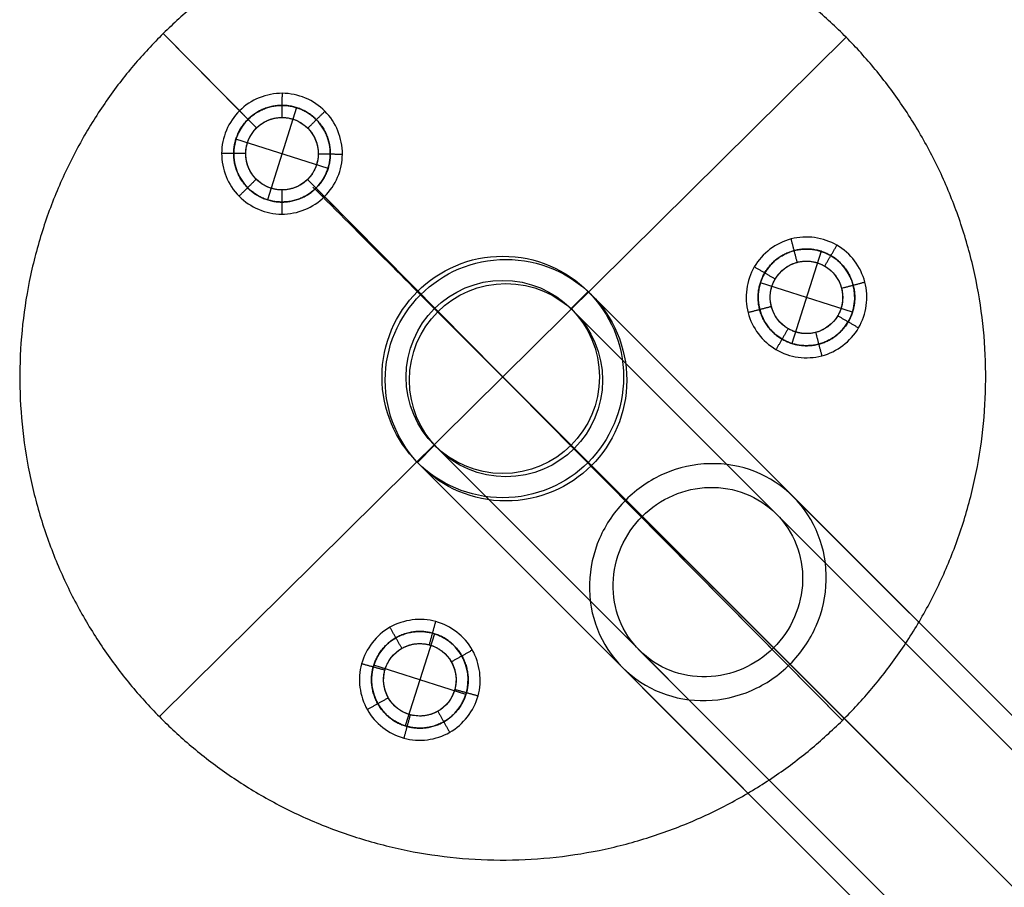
# Model space of a CAD drawing. Header units: millimetres. Extents: x -10999 to 11001, y -4500 to 4500.
# Tile 173 of 256: x 6905 to 7720, y -3392 to -2673. Entities that reach past the tile are written whole.
import ezdxf

# ---------------------------------------------------------------- set-up
doc = ezdxf.new("R2010")
doc.units = ezdxf.units.MM
doc.header["$MEASUREMENT"] = 0
doc.layers.add('Legs', color=7, linetype='Continuous', true_color=0x000000)
doc.layers.add('Tabletop', color=7, linetype='Continuous', true_color=0xd6d6d6)

msp = doc.modelspace()

# ---------------------------------------------------------------- linework, layer by layer
at = {"layer": 'Legs'}
for p, q in [((7020.56, -3250.25, 7154.06), (7589.39, -2687.73, 7154.06)), ((7020.56, -3250.25, 7174.06), (7589.39, -2687.73, 7174.06)), ((7087, -2748.57, 7154.06), (7023.71, -2684.58, 7154.06)), ((7101.06, -2762.79, 7174.06), (7023.71, -2684.58, 7174.06)), ((7586.23, -3253.41, 7174.06), (7143.25, -2805.45, 7174.06)), ((7586.23, -3253.41, 7154.06), (7157.33, -2819.69, 7154.06)), ((7234.26, -2898.28, 7123.96), (7234.26, -2898.28, 7154.06)), ((7234.26, -2898.28, 7154.06), (7248.4, -2912.42, 7154.06)), ((7236.93, -2900.95, 6864.56), (8180.94, -3844.96, 94.11)), ((7361.54, -2912.42, 7154.06), (7375.68, -2898.28, 7154.06)), ((7375.68, -2898.28, 7123.96), (7375.68, -2898.28, 7154.06)), ((7378.36, -2900.95, 6864.56), (8322.36, -3844.96, 94.11)), ((7248.4, -2912.42, 7123.96), (7248.4, -2912.42, 7154.06)), ((7251.08, -2915.1, 6864.56), (8195.08, -3859.1, 94.11)), ((7361.54, -2912.42, 7123.96), (7361.54, -2912.42, 7154.06)), ((7364.21, -2915.1, 6864.56), (8308.21, -3859.1, 94.11)), ((7304.97, -2968.99, 7123.96), (7304.97, -2968.99, 7154.06)), ((7307.64, -2971.66, 6864.56), (8251.65, -3915.67, 94.11)), ((7234.26, -3039.7, 7154.06), (7248.4, -3025.56, 7154.06)), ((7248.4, -3025.56, 7123.96), (7248.4, -3025.56, 7154.06)), ((7251.08, -3028.23, 6864.56), (8195.08, -3972.23, 94.11)), ((7361.54, -3025.56, 7123.96), (7361.54, -3025.56, 7154.06)), ((7361.54, -3025.56, 7154.06), (7375.68, -3039.7, 7154.06)), ((7364.21, -3028.23, 6864.56), (8308.21, -3972.23, 94.11)), ((7234.26, -3039.7, 7123.96), (7234.26, -3039.7, 7154.06)), ((7375.68, -3039.7, 7123.96), (7375.68, -3039.7, 7154.06)), ((7236.93, -3042.38, 6864.56), (8180.94, -3986.38, 94.11)), ((7378.36, -3042.38, 6864.56), (8322.36, -3986.38, 94.11)), ((7406.86, -3070.87, 4631.59), (8039.51, -3703.53, 94.11)), ((7545.55, -3068.15, 4651.16), (8180.94, -3703.53, 94.11)), ((7531.41, -3082.29, 4651.16), (8166.79, -3717.68, 94.11)), ((7420.45, -3084.47, 4635.5), (8053.66, -3717.68, 94.11)), ((7474.84, -3138.86, 4651.15), (8110.22, -3774.24, 94.11)), ((7418.27, -3195.43, 4651.14), (8053.66, -3830.81, 94.11)), ((7529.23, -3193.24, 4666.8), (8166.79, -3830.81, 94.11)), ((7404.13, -3209.57, 4651.14), (8039.51, -3844.96, 94.11)), ((7542.82, -3206.84, 4670.71), (8180.94, -3844.96, 94.11))]:
    msp.add_line(p, q, dxfattribs=at)
for centre, radius in [((7304.97, -2968.99, 7123.96), 100), ((7304.97, -2968.99, 7154.06), 100), ((7304.97, -2968.99, 7139.01), 100), ((7304.97, -2968.99, 6903.26), 100), ((7307.64, -2971.66, 6864.56), 100), ((7304.97, -2968.99, 7123.96), 80), ((7304.97, -2968.99, 7154.06), 80), ((7304.97, -2968.99, 7139.01), 80), ((7304.97, -2968.99, 6903.26), 80), ((7307.64, -2971.66, 6864.56), 80)]:
    msp.add_circle(centre, radius, dxfattribs=at)
at = {"layer": 'Legs', "extrusion": (0.707107, 0.707107, 2.74766e-16)}
for centre in [(-7364.79, 6903.26, 3066), (-7464.79, 6903.26, 3166), (-7384.79, 6903.26, 3066), (-7464.79, 6903.26, 3146), (-7464.79, 6903.26, 3066), (-7464.79, 6903.26, 2986), (-7544.79, 6903.26, 3066), (-7464.79, 6903.26, 2966), (-7564.79, 6903.26, 3066)]:
    msp.add_arc(centre, 200, 348.84534, 0, dxfattribs=at)
at = {"layer": 'Legs'}
for points, knots in [([(7023.71, -2684.58, 7154.06), (7308.13, -2403.32, 7154.06), (7589.39, -2687.73, 7154.06), (7870.65, -2972.15, 7154.06), (7586.23, -3253.41, 7154.06), (7301.82, -3534.67, 7154.06), (7020.56, -3250.25, 7154.06), (6739.3, -2965.84, 7154.06), (7023.71, -2684.58, 7154.06)], [0, 0, 0, 6.283185, 6.283185, 12.566371, 12.566371, 18.849556, 18.849556, 25.132741, 25.132741, 25.132741]), ([(7023.71, -2684.58, 7174.06), (7308.13, -2403.32, 7174.06), (7589.39, -2687.73, 7174.06), (7870.65, -2972.15, 7174.06), (7586.23, -3253.41, 7174.06), (7301.82, -3534.67, 7174.06), (7020.56, -3250.25, 7174.06), (6739.3, -2965.84, 7174.06), (7023.71, -2684.58, 7174.06)], [0, 0, 0, 6.283185, 6.283185, 12.566371, 12.566371, 18.849556, 18.849556, 25.132741, 25.132741, 25.132741]), ([(7023.71, -2684.58, 7164.06), (7308.13, -2403.32, 7164.06), (7589.39, -2687.73, 7164.06), (7870.65, -2972.15, 7164.06), (7586.23, -3253.41, 7164.06), (7301.82, -3534.67, 7164.06), (7020.56, -3250.25, 7164.06), (6739.3, -2965.84, 7164.06), (7023.71, -2684.58, 7164.06)], [0, 0, 0, 6.283185, 6.283185, 12.566371, 12.566371, 18.849556, 18.849556, 25.132741, 25.132741, 25.132741]), ([(7153.48, -2809.03, 7373.06), (7128.59, -2840.36, 7373.06), (7097.26, -2815.46, 7373.06), (7065.93, -2790.57, 7373.06), (7090.82, -2759.24, 7373.06), (7115.72, -2727.91, 7373.06), (7147.05, -2752.81, 7373.06), (7178.38, -2777.7, 7373.06), (7153.48, -2809.03, 7373.06)], [-1.885931, -1.885931, -1.885931, -1.414449, -1.414449, -0.942966, -0.942966, -0.471483, -0.471483, 0, 0, 0]), ([(7153.48, -2809.03, 7173.06), (7128.59, -2840.36, 7173.06), (7097.26, -2815.46, 7173.06), (7065.93, -2790.57, 7173.06), (7090.82, -2759.24, 7173.06), (7115.72, -2727.91, 7173.06), (7147.05, -2752.81, 7173.06), (7178.38, -2777.7, 7173.06), (7153.48, -2809.03, 7173.06)], [-1.885931, -1.885931, -1.885931, -1.414449, -1.414449, -0.942966, -0.942966, -0.471483, -0.471483, 0, 0, 0]), ([(7145.65, -2802.81, 7373.06), (7164.33, -2779.31, 7373.06), (7140.83, -2760.64, 7373.06), (7117.33, -2741.96, 7373.06), (7098.65, -2765.46, 7373.06), (7079.98, -2788.96, 7373.06), (7103.48, -2807.63, 7373.06), (7126.98, -2826.31, 7373.06), (7145.65, -2802.81, 7373.06)], [0, 0, 0, 0.471483, 0.471483, 0.942966, 0.942966, 1.414449, 1.414449, 1.885931, 1.885931, 1.885931]), ([(7145.65, -2802.81, 7173.06), (7164.33, -2779.31, 7173.06), (7140.83, -2760.64, 7173.06), (7117.33, -2741.96, 7173.06), (7098.65, -2765.46, 7173.06), (7079.98, -2788.96, 7173.06), (7103.48, -2807.63, 7173.06), (7126.98, -2826.31, 7173.06), (7145.65, -2802.81, 7173.06)], [0, 0, 0, 0.471483, 0.471483, 0.942966, 0.942966, 1.414449, 1.414449, 1.885931, 1.885931, 1.885931]), ([(7519.25, -2917.78, 7373.06), (7504.57, -2880.55, 7373.06), (7541.79, -2865.87, 7373.06), (7579.02, -2851.19, 7373.06), (7593.7, -2888.41, 7373.06), (7608.38, -2925.64, 7373.06), (7571.16, -2940.32, 7373.06), (7533.93, -2955, 7373.06), (7519.25, -2917.78, 7373.06)], [-1.885931, -1.885931, -1.885931, -1.414449, -1.414449, -0.942966, -0.942966, -0.471483, -0.471483, 0, 0, 0]), ([(7519.25, -2917.78, 7173.06), (7504.57, -2880.55, 7173.06), (7541.79, -2865.87, 7173.06), (7579.02, -2851.19, 7173.06), (7593.7, -2888.41, 7173.06), (7608.38, -2925.64, 7173.06), (7571.16, -2940.32, 7173.06), (7533.93, -2955, 7173.06), (7519.25, -2917.78, 7173.06)], [-1.885931, -1.885931, -1.885931, -1.414449, -1.414449, -0.942966, -0.942966, -0.471483, -0.471483, 0, 0, 0]), ([(7528.55, -2914.11, 7373.06), (7539.57, -2942.03, 7373.06), (7567.49, -2931.02, 7373.06), (7595.41, -2920, 7373.06), (7584.4, -2892.08, 7373.06), (7573.38, -2864.16, 7373.06), (7545.46, -2875.17, 7373.06), (7517.54, -2886.19, 7373.06), (7528.55, -2914.11, 7373.06)], [0, 0, 0, 0.471483, 0.471483, 0.942966, 0.942966, 1.414449, 1.414449, 1.885931, 1.885931, 1.885931]), ([(7528.55, -2914.11, 7173.06), (7539.57, -2942.03, 7173.06), (7567.49, -2931.02, 7173.06), (7595.41, -2920, 7173.06), (7584.4, -2892.08, 7173.06), (7573.38, -2864.16, 7173.06), (7545.46, -2875.17, 7173.06), (7517.54, -2886.19, 7173.06), (7528.55, -2914.11, 7173.06)], [0, 0, 0, 0.471483, 0.471483, 0.942966, 0.942966, 1.414449, 1.414449, 1.885931, 1.885931, 1.885931]), ([(7242.19, -3180.17, 7373.06), (7281.77, -3186.07, 7373.06), (7275.87, -3225.65, 7373.06), (7269.97, -3265.22, 7373.06), (7230.4, -3259.33, 7373.06), (7190.82, -3253.43, 7373.06), (7196.71, -3213.85, 7373.06), (7202.61, -3174.27, 7373.06), (7242.19, -3180.17, 7373.06)], [-1.885931, -1.885931, -1.885931, -1.414449, -1.414449, -0.942966, -0.942966, -0.471483, -0.471483, 0, 0, 0]), ([(7242.19, -3180.17, 7173.06), (7281.77, -3186.07, 7173.06), (7275.87, -3225.65, 7173.06), (7269.97, -3265.22, 7173.06), (7230.4, -3259.33, 7173.06), (7190.82, -3253.43, 7173.06), (7196.71, -3213.85, 7173.06), (7202.61, -3174.27, 7173.06), (7242.19, -3180.17, 7173.06)], [-1.885931, -1.885931, -1.885931, -1.414449, -1.414449, -0.942966, -0.942966, -0.471483, -0.471483, 0, 0, 0]), ([(7240.71, -3190.06, 7373.06), (7211.03, -3185.64, 7373.06), (7206.6, -3215.33, 7373.06), (7202.18, -3245.01, 7373.06), (7231.87, -3249.44, 7373.06), (7261.56, -3253.86, 7373.06), (7265.98, -3224.17, 7373.06), (7270.4, -3194.48, 7373.06), (7240.71, -3190.06, 7373.06)], [0, 0, 0, 0.471483, 0.471483, 0.942966, 0.942966, 1.414449, 1.414449, 1.885931, 1.885931, 1.885931]), ([(7240.71, -3190.06, 7173.06), (7211.03, -3185.64, 7173.06), (7206.6, -3215.33, 7173.06), (7202.18, -3245.01, 7173.06), (7231.87, -3249.44, 7173.06), (7261.56, -3253.86, 7173.06), (7265.98, -3224.17, 7173.06), (7270.4, -3194.48, 7173.06), (7240.71, -3190.06, 7173.06)], [0, 0, 0, 0.471483, 0.471483, 0.942966, 0.942966, 1.414449, 1.414449, 1.885931, 1.885931, 1.885931])]:
    msp.add_rational_spline(points, [1, 0.707106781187, 1, 0.707106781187, 1, 0.707106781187, 1, 0.707106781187, 1], degree=2, knots=knots, dxfattribs=at)
for points, degree in [([(7023.71, -2684.58, 7154.06), (7023.71, -2684.58, 7164.06), (7023.71, -2684.58, 7174.06)], 2), ([(7589.39, -2687.73, 7154.06), (7589.39, -2687.73, 7164.06), (7589.39, -2687.73, 7174.06)], 2), ([(7087, -2748.57, 7154.06), (7096.25, -2739.32, 7154.06), (7122.47, -2728.7, 7154.06), (7161.57, -2745.13, 7154.06), (7177.6, -2784.44, 7154.06), (7161.13, -2823.54, 7154.06), (7121.85, -2839.57, 7154.06), (7082.72, -2823.1, 7154.06), (7066.73, -2783.82, 7154.06), (7077.65, -2757.72, 7154.06), (7087, -2748.57, 7154.06)], 3), ([(7122.32, -2754.11, 7174.06), (7122.38, -2744.1, 7164.06), (7122.43, -2734.1, 7154.06)], 2), ([(7094.03, -2755.68, 7164.06), (7101.43, -2748.28, 7164.06), (7122.41, -2739.79, 7164.06), (7153.69, -2752.93, 7164.06), (7166.51, -2784.37, 7164.06), (7153.34, -2815.66, 7164.06), (7121.91, -2828.48, 7164.06), (7090.61, -2815.3, 7164.06), (7077.82, -2783.88, 7164.06), (7086.55, -2763, 7164.06), (7094.03, -2755.68, 7164.06)], 3), ([(7101.06, -2762.79, 7174.06), (7094.03, -2755.68, 7164.06), (7087, -2748.57, 7154.06)], 2), ([(7101.06, -2762.79, 7174.06), (7095.45, -2768.28, 7174.06), (7088.9, -2783.94, 7174.06), (7098.49, -2807.51, 7174.06), (7121.97, -2817.39, 7174.06), (7145.54, -2807.77, 7174.06), (7155.42, -2784.31, 7174.06), (7145.8, -2760.72, 7174.06), (7122.35, -2750.87, 7174.06), (7106.61, -2757.24, 7174.06), (7101.06, -2762.79, 7174.06)], 3), ([(7143.5, -2763.01, 7174.06), (7150.61, -2755.98, 7164.06), (7157.73, -2748.94, 7154.06)], 2), ([(7092.14, -2783.95, 7174.06), (7082.13, -2783.9, 7164.06), (7072.13, -2783.84, 7154.06)], 2), ([(7152.17, -2784.29, 7174.06), (7162.18, -2784.35, 7164.06), (7172.19, -2784.4, 7154.06)], 2), ([(7145.65, -2802.81, 7373.06), (7145.65, -2802.81, 7273.06), (7145.65, -2802.81, 7173.06)], 2), ([(7100.81, -2805.23, 7174.06), (7093.69, -2812.26, 7164.06), (7086.58, -2819.3, 7154.06)], 2), ([(7143.26, -2805.47, 7174.06), (7150.3, -2812.58, 7164.06), (7157.33, -2819.69, 7154.06)], 2), ([(7153.48, -2809.03, 7373.06), (7153.48, -2809.03, 7273.06), (7153.48, -2809.03, 7173.06)], 2), ([(7121.99, -2814.14, 7174.06), (7121.93, -2824.15, 7164.06), (7121.88, -2834.15, 7154.06)], 2), ([(7604.85, -2890.43, 7154.06), (7608.23, -2903.07, 7154.06), (7604.32, -2931.09, 7154.06), (7570.55, -2956.73, 7154.06), (7528.49, -2950.96, 7154.06), (7502.86, -2917.15, 7154.06), (7508.62, -2875.12, 7154.06), (7542.45, -2849.46, 7154.06), (7584.45, -2855.26, 7154.06), (7601.61, -2877.76, 7154.06), (7604.85, -2890.43, 7154.06)], 3), ([(7595.18, -2892.97, 7164.06), (7597.88, -2903.07, 7164.06), (7594.75, -2925.49, 7164.06), (7567.74, -2946.01, 7164.06), (7534.09, -2941.39, 7164.06), (7513.59, -2914.34, 7164.06), (7518.19, -2880.71, 7164.06), (7545.25, -2860.19, 7164.06), (7578.86, -2864.83, 7164.06), (7592.58, -2882.83, 7164.06), (7595.18, -2892.97, 7164.06)], 3), ([(7548.88, -2874.06, 7174.06), (7546.34, -2864.38, 7164.06), (7543.81, -2854.7, 7154.06)], 2), ([(7571.64, -2877.19, 7174.06), (7576.69, -2868.55, 7164.06), (7581.74, -2859.92, 7154.06)], 2), ([(7530.57, -2887.95, 7174.06), (7521.93, -2882.9, 7164.06), (7513.3, -2877.85, 7154.06)], 2), ([(7585.51, -2895.5, 7174.06), (7583.56, -2887.9, 7174.06), (7573.27, -2874.39, 7174.06), (7548.06, -2870.92, 7174.06), (7527.76, -2886.31, 7174.06), (7524.31, -2911.53, 7174.06), (7539.69, -2931.82, 7174.06), (7564.92, -2935.28, 7174.06), (7585.19, -2919.9, 7174.06), (7587.54, -2903.08, 7174.06), (7585.51, -2895.5, 7174.06)], 3), ([(7585.51, -2895.5, 7174.06), (7595.18, -2892.97, 7164.06), (7604.85, -2890.43, 7154.06)], 2), ([(7234.26, -2898.28, 7123.96), (7234.26, -2898.28, 7013.61), (7234.26, -2898.28, 6903.26)], 2), ([(7375.68, -2898.28, 7123.96), (7375.68, -2898.28, 7013.61), (7375.68, -2898.28, 6903.26)], 2), ([(7527.45, -2910.71, 7174.06), (7517.77, -2913.24, 7164.06), (7508.09, -2915.78, 7154.06)], 2), ([(7248.4, -2912.42, 7123.96), (7248.4, -2912.42, 7013.61), (7248.4, -2912.42, 6903.26)], 2), ([(7361.54, -2912.42, 7123.96), (7361.54, -2912.42, 7013.61), (7361.54, -2912.42, 6903.26)], 2), ([(7519.25, -2917.78, 7373.06), (7519.25, -2917.78, 7273.06), (7519.25, -2917.78, 7173.06)], 2), ([(7528.55, -2914.11, 7373.06), (7528.55, -2914.11, 7273.06), (7528.55, -2914.11, 7173.06)], 2), ([(7582.4, -2918.26, 7174.06), (7591.03, -2923.31, 7164.06), (7599.67, -2928.36, 7154.06)], 2), ([(7541.33, -2929.02, 7174.06), (7536.28, -2937.65, 7164.06), (7531.23, -2946.29, 7154.06)], 2), ([(7564.09, -2932.14, 7174.06), (7566.63, -2941.82, 7164.06), (7569.17, -2951.5, 7154.06)], 2), ([(7304.97, -2968.99, 7123.96), (7304.97, -2968.99, 7013.61), (7304.97, -2968.99, 6903.26)], 2), ([(7248.4, -3025.56, 7123.96), (7248.4, -3025.56, 7013.61), (7248.4, -3025.56, 6903.26)], 2), ([(7361.54, -3025.56, 7123.96), (7361.54, -3025.56, 7013.61), (7361.54, -3025.56, 6903.26)], 2), ([(7234.26, -3039.7, 7123.96), (7234.26, -3039.7, 7013.61), (7234.26, -3039.7, 6903.26)], 2), ([(7375.68, -3039.7, 7123.96), (7375.68, -3039.7, 7013.61), (7375.68, -3039.7, 6903.26)], 2), ([(7223.07, -3267.98, 7154.06), (7210.44, -3264.59, 7154.06), (7188.12, -3247.19, 7154.06), (7182.8, -3205.12, 7154.06), (7208.83, -3171.58, 7154.06), (7250.93, -3166.29, 7154.06), (7284.45, -3192.29, 7154.06), (7289.75, -3234.42, 7154.06), (7263.73, -3267.9, 7154.06), (7235.67, -3271.5, 7154.06), (7223.07, -3267.98, 7154.06)], 3), ([(7244.21, -3190.8, 7174.06), (7246.85, -3181.15, 7164.06), (7249.5, -3171.5, 7154.06)], 2), ([(7225.71, -3258.33, 7164.06), (7215.61, -3255.62, 7164.06), (7197.76, -3241.7, 7164.06), (7193.5, -3208.04, 7164.06), (7214.32, -3181.21, 7164.06), (7248, -3176.98, 7164.06), (7274.82, -3197.78, 7164.06), (7279.06, -3231.48, 7164.06), (7258.24, -3258.27, 7164.06), (7235.79, -3261.15, 7164.06), (7225.71, -3258.33, 7164.06)], 3), ([(7221.42, -3193.67, 7174.06), (7216.46, -3184.98, 7164.06), (7211.51, -3176.29, 7154.06)], 2), ([(7242.19, -3180.17, 7373.06), (7242.19, -3180.17, 7273.06), (7242.19, -3180.17, 7173.06)], 2), ([(7228.35, -3248.69, 7174.06), (7235.91, -3250.8, 7174.06), (7252.75, -3248.64, 7174.06), (7268.36, -3228.55, 7174.06), (7265.18, -3203.28, 7174.06), (7245.07, -3187.68, 7174.06), (7219.81, -3190.85, 7174.06), (7204.19, -3210.97, 7174.06), (7207.39, -3236.21, 7174.06), (7220.77, -3246.65, 7174.06), (7228.35, -3248.69, 7174.06)], 3), ([(7240.71, -3190.06, 7373.06), (7240.71, -3190.06, 7273.06), (7240.71, -3190.06, 7173.06)], 2), ([(7262.36, -3204.89, 7174.06), (7271.05, -3199.93, 7164.06), (7279.75, -3194.98, 7154.06)], 2), ([(7207.33, -3211.82, 7174.06), (7197.68, -3209.18, 7164.06), (7188.03, -3206.54, 7154.06)], 2), ([(7265.23, -3227.69, 7174.06), (7274.88, -3230.33, 7164.06), (7284.53, -3232.98, 7154.06)], 2), ([(7210.2, -3234.62, 7174.06), (7201.51, -3239.57, 7164.06), (7192.82, -3244.53, 7154.06)], 2), ([(7020.56, -3250.25, 7154.06), (7020.56, -3250.25, 7164.06), (7020.56, -3250.25, 7174.06)], 2), ([(7228.35, -3248.69, 7174.06), (7225.71, -3258.33, 7164.06), (7223.07, -3267.98, 7154.06)], 2), ([(7251.14, -3245.83, 7174.06), (7256.1, -3254.53, 7164.06), (7261.05, -3263.22, 7154.06)], 2), ([(7586.23, -3253.41, 7154.06), (7586.23, -3253.41, 7164.06), (7586.23, -3253.41, 7174.06)], 2)]:
    msp.add_open_spline(points, degree=degree, dxfattribs=at)
for points, knots in [([(7147.7, -2811.72, 5525.66), (7188.4, -2852.42, 5465.7), (7264.29, -2928.31, 5337.18), (7358.26, -3022.28, 5123.56), (7430.26, -3094.28, 4893.51), (7462.69, -3126.71, 4732.47), (7474.84, -3138.86, 4651.15)], [-10.02241, -10.02241, -10.02241, -10.02241, -7.529004, -5.011205, -2.493406, 0, 0, 0, 0]), ([(7545.55, -3068.15, 4651.16), (7563.81, -3086.41, 4656.42), (7573.55, -3111.42, 4661.42), (7572.57, -3150.34, 4666.87), (7569.72, -3163.07, 4668.29), (7559.39, -3186.83, 4670.22), (7552.01, -3197.66, 4670.71), (7542.82, -3206.84, 4670.71), (7533.64, -3216.02, 4670.71), (7522.81, -3223.41, 4670.22), (7499.05, -3233.74, 4668.28), (7486.32, -3236.59, 4666.86), (7447.41, -3237.58, 4661.4), (7422.39, -3227.84, 4656.4), (7404.13, -3209.57, 4651.14), (7385.86, -3191.3, 4645.89), (7376.12, -3166.29, 4640.89), (7377.11, -3127.37, 4635.43), (7379.96, -3114.64, 4634.01), (7390.28, -3090.89, 4632.08), (7397.67, -3080.06, 4631.59), (7406.86, -3070.87, 4631.59), (7416.04, -3061.69, 4631.59), (7426.87, -3054.3, 4632.09), (7450.63, -3043.97, 4634.02), (7463.35, -3041.12, 4635.44), (7502.27, -3040.14, 4640.9), (7527.28, -3049.88, 4645.91), (7545.55, -3068.15, 4651.16)], [0, 0, 0, 0, 0.795799, 0.795799, 1.188849, 1.188849, 1.581797, 1.581797, 1.581797, 1.974707, 1.974707, 2.367724, 2.367724, 3.163595, 3.163595, 3.163595, 3.959394, 3.959394, 4.352444, 4.352444, 4.745392, 4.745392, 4.745392, 5.138302, 5.138302, 5.531318, 5.531318, 6.32719, 6.32719, 6.32719, 6.32719]), ([(7531.41, -3082.29, 4651.16), (7516.79, -3067.68, 4646.95), (7496.78, -3059.88, 4642.95), (7465.65, -3060.67, 4638.59), (7455.47, -3062.95, 4637.45), (7436.46, -3071.21, 4635.9), (7427.8, -3077.13, 4635.5), (7420.45, -3084.47, 4635.5), (7413.1, -3091.82, 4635.5), (7407.19, -3100.48, 4635.9), (7398.93, -3119.49, 4637.44), (7396.65, -3129.67, 4638.58), (7395.87, -3160.81, 4642.94), (7403.66, -3180.82, 4646.94), (7418.27, -3195.43, 4651.14), (7432.88, -3210.04, 4655.35), (7452.89, -3217.83, 4659.35), (7484.03, -3217.05, 4663.72), (7494.21, -3214.77, 4664.86), (7513.22, -3206.5, 4666.4), (7521.88, -3200.59, 4666.8), (7529.23, -3193.24, 4666.8), (7536.57, -3185.9, 4666.8), (7542.48, -3177.23, 4666.41), (7550.74, -3158.23, 4664.86), (7553.03, -3148.05, 4663.73), (7553.81, -3116.91, 4659.36), (7546.02, -3096.9, 4655.36), (7531.41, -3082.29, 4651.16)], [0, 0, 0, 0, 0.636697, 0.636697, 0.95111, 0.95111, 1.265438, 1.265438, 1.265438, 1.579796, 1.579796, 1.894236, 1.894236, 2.530876, 2.530876, 2.530876, 3.167573, 3.167573, 3.481986, 3.481986, 3.796314, 3.796314, 3.796314, 4.110672, 4.110672, 4.425112, 4.425112, 5.061752, 5.061752, 5.061752, 5.061752])]:
    msp.add_open_spline(points, degree=3, knots=knots, dxfattribs=at)
at = {"layer": 'Tabletop'}
for p, q in [((7134.27, -2746, 7373.06), (7110.04, -2822.27, 7373.06)), ((7160.29, -2796.25, 7373.06), (7084.02, -2772.02, 7373.06)), ((7568.59, -2864.96, 7373.06), (7544.36, -2941.23, 7373.06)), ((7594.61, -2915.21, 7373.06), (7518.34, -2890.98, 7373.06)), ((7248.41, -3181.61, 7373.06), (7224.18, -3257.89, 7373.06)), ((7274.43, -3231.86, 7373.06), (7198.15, -3207.63, 7373.06))]:
    msp.add_line(p, q, dxfattribs=at)
for points in [[(7160.29, -2796.25, 7373.06), (7172.41, -2758.11, 7373.06), (7134.27, -2746, 7373.06), (7096.13, -2733.88, 7373.06), (7084.02, -2772.02, 7373.06), (7071.9, -2810.16, 7373.06), (7110.04, -2822.27, 7373.06), (7148.18, -2834.39, 7373.06), (7160.29, -2796.25, 7373.06)], [(7160.29, -2796.25, 7174.06), (7172.41, -2758.11, 7174.06), (7134.27, -2746, 7174.06), (7096.13, -2733.88, 7174.06), (7084.02, -2772.02, 7174.06), (7071.9, -2810.16, 7174.06), (7110.04, -2822.27, 7174.06), (7148.18, -2834.39, 7174.06), (7160.29, -2796.25, 7174.06)], [(7594.61, -2915.21, 7373.06), (7606.73, -2877.07, 7373.06), (7568.59, -2864.96, 7373.06), (7530.45, -2852.84, 7373.06), (7518.34, -2890.98, 7373.06), (7506.22, -2929.12, 7373.06), (7544.36, -2941.23, 7373.06), (7582.5, -2953.35, 7373.06), (7594.61, -2915.21, 7373.06)], [(7594.61, -2915.21, 7174.06), (7606.73, -2877.07, 7174.06), (7568.59, -2864.96, 7174.06), (7530.45, -2852.84, 7174.06), (7518.34, -2890.98, 7174.06), (7506.22, -2929.12, 7174.06), (7544.36, -2941.23, 7174.06), (7582.5, -2953.35, 7174.06), (7594.61, -2915.21, 7174.06)], [(7274.43, -3231.86, 7373.06), (7286.54, -3193.73, 7373.06), (7248.41, -3181.61, 7373.06), (7210.27, -3169.5, 7373.06), (7198.15, -3207.63, 7373.06), (7186.04, -3245.77, 7373.06), (7224.18, -3257.89, 7373.06), (7262.31, -3270, 7373.06), (7274.43, -3231.86, 7373.06)], [(7274.43, -3231.86, 7174.06), (7286.54, -3193.73, 7174.06), (7248.41, -3181.61, 7174.06), (7210.27, -3169.5, 7174.06), (7198.15, -3207.63, 7174.06), (7186.04, -3245.77, 7174.06), (7224.18, -3257.89, 7174.06), (7262.31, -3270, 7174.06), (7274.43, -3231.86, 7174.06)]]:
    msp.add_rational_spline(points, [1, 0.707106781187, 1, 0.707106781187, 1, 0.707106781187, 1, 0.707106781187, 1], degree=2, knots=[0, 0, 0, 0.628562, 0.628562, 1.257125, 1.257125, 1.885687, 1.885687, 2.51425, 2.51425, 2.51425], dxfattribs=at)
for points in [[(7134.27, -2746, 7174.06), (7134.27, -2746, 7273.56), (7134.27, -2746, 7373.06)], [(7084.02, -2772.02, 7174.06), (7084.02, -2772.02, 7273.56), (7084.02, -2772.02, 7373.06)], [(7160.29, -2796.25, 7174.06), (7160.29, -2796.25, 7273.56), (7160.29, -2796.25, 7373.06)], [(7110.04, -2822.27, 7174.06), (7110.04, -2822.27, 7273.56), (7110.04, -2822.27, 7373.06)], [(7568.59, -2864.96, 7174.06), (7568.59, -2864.96, 7273.56), (7568.59, -2864.96, 7373.06)], [(7518.34, -2890.98, 7174.06), (7518.34, -2890.98, 7273.56), (7518.34, -2890.98, 7373.06)], [(7594.61, -2915.21, 7174.06), (7594.61, -2915.21, 7273.56), (7594.61, -2915.21, 7373.06)], [(7544.36, -2941.23, 7174.06), (7544.36, -2941.23, 7273.56), (7544.36, -2941.23, 7373.06)], [(7248.41, -3181.61, 7174.06), (7248.41, -3181.61, 7273.56), (7248.41, -3181.61, 7373.06)], [(7198.15, -3207.63, 7174.06), (7198.15, -3207.63, 7273.56), (7198.15, -3207.63, 7373.06)], [(7274.43, -3231.86, 7174.06), (7274.43, -3231.86, 7273.56), (7274.43, -3231.86, 7373.06)], [(7224.18, -3257.89, 7174.06), (7224.18, -3257.89, 7273.56), (7224.18, -3257.89, 7373.06)]]:
    msp.add_open_spline(points, degree=2, dxfattribs=at)

doc.saveas('drawing.dxf')
